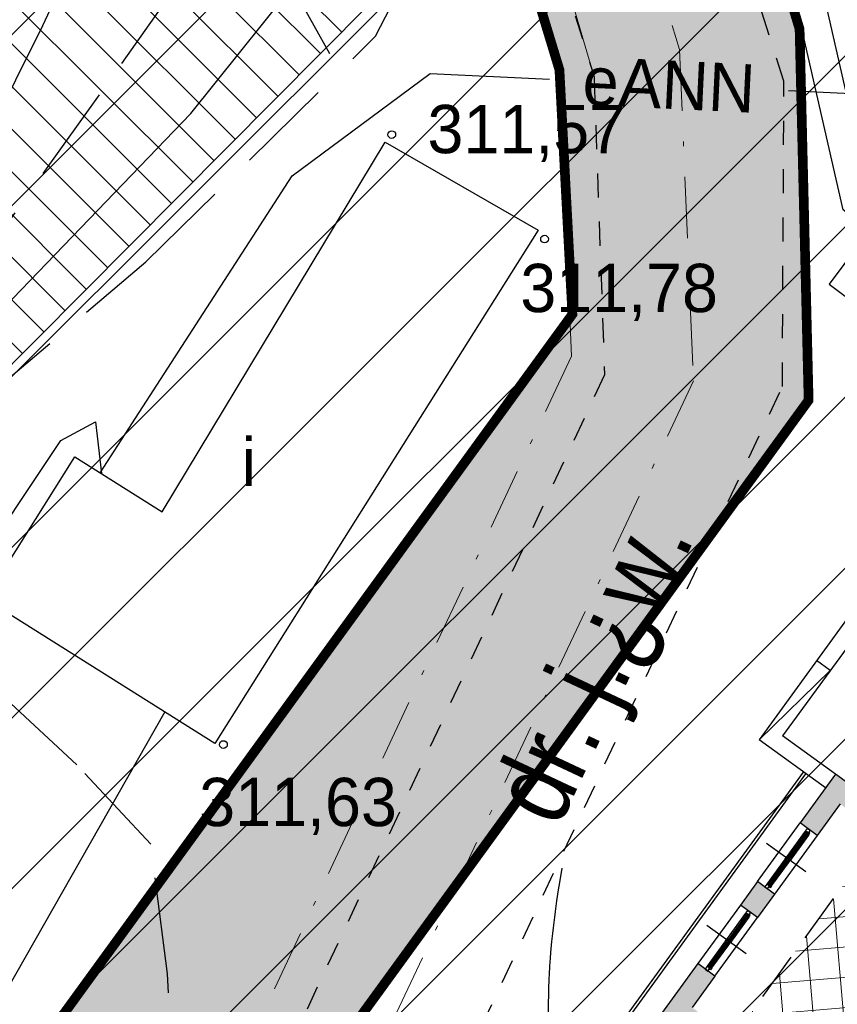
# Model space of a CAD drawing. Extents: x 4615668 to 9294084, y 5331114 to 10688993.
# Tile 49 of 181: x 4655625 to 4655642, y 5335032 to 5335053. Entities that reach past the tile are written whole.
import ezdxf
from ezdxf.enums import TextEntityAlignment as Align

# ---------------------------------------------------------------- set-up
doc = ezdxf.new("R2010")
doc.units = 0
doc.header["$MEASUREMENT"] = 0
for name, pattern in [('CHODNIK', [2, 1.5, -0.5]), ('DASHDOT', [25.4, 12.7, -6.35, 0, -6.35]), ('DROGA', [1, 0.5, -0.5]), ('WARSTWICA', [3, 2, -1]), ('WIATA', [1.5, 1, -0.5])]:
    doc.linetypes.add(name, pattern=pattern)
for name, color, linetype in [('13', 7, 'Continuous'), ('14', 7, 'Continuous'), ('16', 7, 'Continuous'), ('17', 7, 'Continuous'), ('18', 7, 'Continuous'), ('21', 7, 'Continuous'), ('24', 7, 'Continuous'), ('45', 7, 'Continuous'), ('50', 7, 'Continuous'), ('52', 7, 'Continuous'), ('MURY', 7, 'Continuous'), ('wypełnienie', 251, 'Continuous')]:
    doc.layers.add(name, color=color, linetype=linetype)
for name, color, linetype, lineweight in [('hatch', 253, 'Continuous', 0), ('podkłady', 250, 'Continuous', 15), ('sciany - mur', 1, 'Continuous', 30)]:
    doc.layers.add(name, color=color, linetype=linetype, lineweight=lineweight)
doc.styles.add('txt', font='TXT', dxfattribs={"height": 0.2})

# ---------------------------------------------------------------- blocks, each defined once
blk = doc.blocks.new('PLT')
at = {"layer": '24', "color": 40, "linetype": 'Continuous'}
for p, q in [((3.25, 0), (2.543, 0.707)), ((0.75, 0), (5.75, 0)), ((4.543, 0), (3.836, -0.707))]:
    blk.add_line(p, q, dxfattribs=at)
blk = doc.blocks.new('WYS')
at = {"layer": '52', "color": 67, "linetype": 'Continuous'}
blk.add_circle((0, 0), 0.08, dxfattribs=at)
blk = doc.blocks.new('SK -I-')
at = {"layer": 'wypełnienie', "lineweight": -3, "ltscale": 2}
h = blk.add_hatch(color=256, dxfattribs=at)
h.dxf.hatch_style = 1
h.paths.add_polyline_path([(1192, -1230), (1111.5, -1230), (1111.5, -754.5), (1351.5, -754.5), (1351.5, -729.5), (1111.5, -729.5), (1111.5, -694.5), (1092.5, -694.5), (1092.5, -1129), (1067.5, -1129), (1067.5, -1274), (1192, -1274)])
h = blk.add_hatch(color=256, dxfattribs=at)
h.dxf.hatch_style = 1
h.paths.add_polyline_path([(1969.5, -1230), (1891.5, -1230), (1891.5, -1162.3), (1872.5, -1162.3), (1872.5, -1230), (1651.5, -1230), (1651.5, -1162.3), (1632.5, -1162.3), (1632.5, -1230), (1552, -1230), (1552, -1274), (1969.5, -1274)])
h = blk.add_hatch(color=256, dxfattribs=at)
h.dxf.hatch_style = 1
h.paths.add_polyline_path([(1402, -1230), (1342, -1230), (1342, -1274), (1402, -1274)])
at = {"layer": 'podkłady', "color": 0, "lineweight": 25, "ltscale": 2}
for p, q in [((1067.5, -1129), (1067.5, -1274)), ((1267, -1205), (1267, -1305)), ((1477, -1205), (1477, -1305)), ((1111.5, -1230), (1192, -1230)), ((1192, -1230), (1192, -1274)), ((1192, -1230), (1342, -1230)), ((1342, -1230), (1402, -1230)), ((1342, -1230), (1402, -1230)), ((1342, -1230), (1342, -1274)), ((1402, -1230), (1402, -1274)), ((1552, -1230), (1402, -1230)), ((1552, -1230), (1632.5, -1230)), ((1552, -1230), (1552, -1274)), ((1264, -1248), (1199, -1248)), ((1199, -1251), (1264, -1251)), ((1199, -1252), (1264, -1252)), ((1264, -1255), (1199, -1255)), ((1202, -1245), (1261, -1245)), ((1202, -1247.5), (1261, -1247.5)), ((1202, -1248.5), (1261, -1248.5)), ((1202, -1251), (1261, -1251)), ((1270, -1248), (1335, -1248)), ((1335, -1251), (1270, -1251)), ((1335, -1252), (1270, -1252)), ((1270, -1255), (1335, -1255)), ((1332, -1245), (1273, -1245)), ((1332, -1247.5), (1273, -1247.5)), ((1332, -1248.5), (1273, -1248.5)), ((1332, -1251), (1273, -1251)), ((1474, -1248), (1409, -1248)), ((1409, -1251), (1474, -1251)), ((1409, -1252), (1474, -1252)), ((1474, -1255), (1409, -1255)), ((1412, -1245), (1471, -1245)), ((1412, -1247.5), (1471, -1247.5)), ((1412, -1248.5), (1471, -1248.5)), ((1412, -1251), (1471, -1251)), ((1480, -1248), (1545, -1248)), ((1545, -1251), (1480, -1251)), ((1545, -1252), (1480, -1252)), ((1480, -1255), (1545, -1255)), ((1542, -1245), (1483, -1245)), ((1542, -1247.5), (1483, -1247.5)), ((1542, -1248.5), (1483, -1248.5)), ((1542, -1251), (1483, -1251)), ((1067.5, -1274), (1192, -1274)), ((1067.5, -1274), (1067.5, -1409)), ((1102.5, -1274), (1102.5, -1444)), ((1342, -1274), (1192, -1274)), ((1342, -1274), (1402, -1274)), ((1342, -1274), (1402, -1274)), ((1402, -1274), (1552, -1274)), ((1552, -1274), (1969.5, -1274)), ((1969.5, -1324), (1102.5, -1324)), ((1969.5, -1330), (1102.5, -1330)), ((229.5, -1409), (1067.5, -1409)), ((900, -1409), (900, -1444)), ((900, -1409), (1102.5, -1444)), ((738.5, -1444), (1102.5, -1444))]:
    blk.add_line(p, q, dxfattribs=at)
for points in [[(1199, -1255), (1192, -1255), (1192, -1248), (1199, -1248)], [(1264, -1248), (1270, -1248), (1270, -1255), (1264, -1255)], [(1335, -1255), (1342, -1255), (1342, -1248), (1335, -1248)], [(1409, -1255), (1402, -1255), (1402, -1248), (1409, -1248)], [(1474, -1248), (1480, -1248), (1480, -1255), (1474, -1255)], [(1545, -1255), (1552, -1255), (1552, -1248), (1545, -1248)]]:
    blk.add_lwpolyline(points, close=True, dxfattribs=at)
for points in [[(1198, -1251), (1202, -1251), (1202, -1245), (1197, -1245), (1197, -1248), (1198, -1248), (1198, -1251)], [(1265, -1251), (1261, -1251), (1261, -1245), (1266, -1245), (1266, -1248), (1265, -1248), (1265, -1251)], [(1269, -1251), (1273, -1251), (1273, -1245), (1268, -1245), (1268, -1248), (1269, -1248), (1269, -1251)], [(1336, -1251), (1332, -1251), (1332, -1245), (1337, -1245), (1337, -1248), (1336, -1248), (1336, -1251)], [(1408, -1251), (1412, -1251), (1412, -1245), (1407, -1245), (1407, -1248), (1408, -1248), (1408, -1251)], [(1475, -1251), (1471, -1251), (1471, -1245), (1476, -1245), (1476, -1248), (1475, -1248), (1475, -1251)], [(1479, -1251), (1483, -1251), (1483, -1245), (1478, -1245), (1478, -1248), (1479, -1248), (1479, -1251)], [(1546, -1251), (1542, -1251), (1542, -1245), (1547, -1245), (1547, -1248), (1546, -1248), (1546, -1251)]]:
    blk.add_lwpolyline(points, dxfattribs=at)

msp = doc.modelspace()

# ---------------------------------------------------------------- hatches: boundary and pattern name
at = {"layer": 'hatch', "lineweight": 0}
h = msp.add_hatch(dxfattribs=at)
h.set_pattern_fill('ANSI31', color=160, scale=20)
h.set_pattern_definition([(45, (-11889.3875, -1756.1574), (-1.767766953, 1.767766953), [])])
h.paths.add_polyline_path([(4655585.345, 5335100.489), (4655609.825, 5335141.174), (4655724.52, 5335052.343), (4655757.949, 5335025.923), (4655741.269, 5335020.258), (4655716.277, 5335015.104), (4655702.906, 5335013.9), (4655672.968, 5335007.246), (4655662.829, 5335002.048), (4655641.397, 5335003.503), (4655600.675, 5335001.373), (4655590.095, 5334999.07), (4655563.772, 5335009.583), (4655603.239, 5335036.519), (4655603.01, 5335091.868)])
at = {"layer": 'hatch', "lineweight": 0, "ltscale": 40}
h = msp.add_hatch(dxfattribs=at)
h.set_pattern_fill('CONCRE', color=40)
h.set_pattern_definition([(0, (-11889.3875, -1756.1574), (1, 1), [0.125, -0.875]), (90, (-11889.3875, -1756.1574), (-1, 1), [0.125, -0.875]), (135, (-11889.2625, -1756.1574), (-0.99999999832, 6e-17), [0.1767767, -1.2374369]), (0, (-11889.2625, -1755.5949), (1, 1), [0.125, -0.875]), (45, (-11889.2, -1755.6574), (0, 0.99999999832), [0.0883883, -1.3258252]), (135, (-11889.2, -1755.6574), (-0.99999999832, 6e-17), [0.0883883, -1.3258252]), (0, (-11888.8875, -1755.3449), (1, 1), [0.1767767, -0.8232233]), (45, (-11888.8875, -1755.3449), (0, 0.99999999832), [0.125, -1.2892136]), (135, (-11888.71076, -1755.3449), (-0.99999999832, 6e-17), [0.125, -1.2892136]), (90, (-11888.7, -1755.9074), (-1, 1), [0.125, -0.875]), (45, (-11888.7, -1755.9074), (0, 0.99999999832), [0.0883883, -1.3258252]), (135, (-11888.6375, -1755.8449), (-0.99999999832, 6e-17), [0.0883883, -1.3258252]), (0, (-11889.2625, -1755.9074), (1, 1), [0.0625, -0.8375]), (0, (-11888.5125, -1755.6574), (1, 1), [0.0625, -0.8375]), (90, (-11888.825, -1755.5324), (-1, 1), [0.0625, -0.8375]), (135, (-11888.7, -1756.0949), (-0.99999999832, 6e-17), [0.0883883, -1.3258252]), (135, (-11889.1375, -1755.4074), (-0.99999999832, 6e-17), [0.0883883, -1.3258252]), (45, (-11888.9188, -1755.8293), (0, 0.99999999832), [0.0883883, -1.3258252]), (90, (-11889.0438, -1756.0324), (-1, 1), [0.015625, -0.984375]), (90, (-11888.9969, -1755.6105), (-1, 1), [0.015625, -0.984375]), (90, (-11888.5282, -1755.4387), (-1, 1), [0.015625, -0.984375]), (90, (-11888.5125, -1755.9699), (-1, 1), [0.015625, -0.984375])])
h.paths.add_polyline_path([(4655583.574, 5335000.331), (4655578.671, 5335002.815), (4655597.855, 5335018.319), (4655618.536, 5335024.795), (4655625.168, 5335031.001), (4655636.497, 5335046.589), (4655636.219, 5335051.682), (4655633.833, 5335059.547), (4655633.122, 5335061.891), (4655631.839, 5335065.478), (4655631.476, 5335066.248), (4655630.68, 5335067.931), (4655630.292, 5335068.548), (4655626.384, 5335074.762), (4655620.384, 5335079.183), (4655604.763, 5335090.419), (4655600.518, 5335093.252), (4655594.619, 5335096.629), (4655596.882, 5335101.099), (4655603.573, 5335097.227), (4655611.905, 5335091.598), (4655629.33, 5335078.807), (4655630.301, 5335077.926), (4655635.098, 5335070.297), (4655636.46, 5335067.399), (4655638.659, 5335060.861), (4655640.107, 5335056.089), (4655641.198, 5335052.494), (4655641.385, 5335044.81), (4655630.919, 5335030.41), (4655620.55, 5335020.182), (4655600.384, 5335013.922)])
at = {"layer": 'hatch', "lineweight": 0, "ltscale": 20}
h = msp.add_hatch(dxfattribs=at)
h.set_pattern_fill('ANSI31', color=3, scale=5, angle=90)
h.set_pattern_definition([(135, (-11889.38753, -1756.1574), (-0.44194173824, -0.44194173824), [])])
h.paths.add_polyline_path([(4655578.449, 5335005.688), (4655557.329, 5335013.648), (4655576.563, 5335044.139), (4655563.944, 5335054.745), (4655567.608, 5335061.638), (4655572.025, 5335072.944), (4655581.507, 5335068.145), (4655588.325, 5335079.036), (4655572.997, 5335086.838), (4655575.67, 5335095.801), (4655584.236, 5335099.106), (4655588.014, 5335098.25), (4655588.553, 5335089.414), (4655597.644, 5335084.303), (4655601.974, 5335092.283), (4655625.55, 5335073.803), (4655633.272, 5335053.993), (4655603.729, 5335024.238), (4655588.146, 5335028.228), (4655581.613, 5335020.05), (4655584.883, 5335012.203)])
at = {"layer": 'hatch', "lineweight": 0, "ltscale": 40}
h = msp.add_hatch(dxfattribs=at)
h.set_pattern_fill('ANSI37', color=0, scale=5, angle=50)
h.set_pattern_definition([(95, (-11889.38753, -1756.1574), (-0.62262168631, -0.05447233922), []), (185, (-11889.38753, -1756.1574), (0.05447233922, -0.62262168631), [])])
h.paths.add_polyline_path([(4655627.482, 5335014.527), (4655648.049, 5335043.002), (4655655.722, 5335037.815), (4655635.003, 5335009.134)])

# ---------------------------------------------------------------- linework, layer by layer
at = {"color": 2, "linetype": 'Continuous'}
msp.add_line((4655628.061, 5335038.357), (4655623.217, 5335029.838), dxfattribs=at)
at = {"lineweight": 0, "ltscale": 40}
msp.add_lwpolyline([(4655578.449, 5335005.688), (4655557.329, 5335013.648), (4655576.563, 5335044.139), (4655563.944, 5335054.745), (4655567.608, 5335061.638), (4655572.025, 5335072.944), (4655581.507, 5335068.145), (4655588.325, 5335079.036), (4655572.997, 5335086.838), (4655575.67, 5335095.801), (4655584.236, 5335099.106), (4655588.014, 5335098.25), (4655588.553, 5335089.414), (4655597.644, 5335084.303), (4655601.974, 5335092.283), (4655625.55, 5335073.803), (4655633.272, 5335053.993), (4655603.729, 5335024.238), (4655588.146, 5335028.228), (4655581.613, 5335020.05), (4655584.883, 5335012.203)], close=True, dxfattribs=at)
at = {"layer": '13', "color": 7, "linetype": 'Continuous'}
msp.add_lwpolyline([(4655635.79, 5335048.332), (4655629.099, 5335037.703), (4655624.348, 5335040.694), (4655626.201, 5335043.638), (4655628.012, 5335042.498), (4655632.625, 5335050.152)], close=True, dxfattribs=at)
at = {"layer": '13', "color": 132, "linetype": 'WIATA'}
msp.add_lwpolyline([(4655638.646, 5335014.214), (4655655.722, 5335037.815), (4655648.049, 5335043.002), (4655631.218, 5335019.738)], dxfattribs=at)
at = {"layer": '16', "color": 7, "linetype": 'CHODNIK'}
msp.add_lwpolyline([(4655651.992, 5335060.847), (4655641.812, 5335047.212), (4655644.345, 5335045.298), (4655646.178, 5335047.603)], dxfattribs=at)
at = {"layer": '17', "color": 97, "linetype": 'DROGA'}
for points in [[(4655620.342, 5335020.205), (4655633.344, 5335029.137), (4655640.842, 5335045.094), (4655640.874, 5335051.414), (4655638.081, 5335060.135), (4655636.027, 5335067.178), (4655629.847, 5335077.185), (4655624.184, 5335081.711), (4655611.243, 5335091.013), (4655605.11, 5335095.557), (4655599.633, 5335098.754), (4655596.338, 5335100.728), (4655588.098, 5335104.584), (4655586.139, 5335108.198), (4655586.184, 5335109.851), (4655586.871, 5335111.595), (4655589.752, 5335117.638), (4655591.674, 5335121.953), (4655592.681, 5335125.422), (4655593.733, 5335129.507), (4655594.237, 5335132.674), (4655594.467, 5335142.205), (4655595.199, 5335144.579)], [(4655554.665, 5335057.636), (4655562.145, 5335069.651), (4655566.858, 5335077.896), (4655570.519, 5335084.001), (4655578.89, 5335096.748), (4655579.987, 5335097.437), (4655583.191, 5335099.411), (4655587.52, 5335100), (4655595.53, 5335096.925), (4655601.416, 5335093.539), (4655609.335, 5335088.353), (4655617.798, 5335082.158), (4655626.696, 5335075.746), (4655631.228, 5335068.126), (4655633.864, 5335062.026), (4655635.969, 5335054.682), (4655636.945, 5335051.505), (4655637.162, 5335045.336), (4655630.046, 5335030.159), (4655619.989, 5335025.206), (4655597.971, 5335017.507), (4655578.503, 5335002.9)]]:
    msp.add_lwpolyline(points, dxfattribs=at)
at = {"layer": '21', "color": 1, "linetype": 'Continuous'}
for points in [[(4655626.723, 5335043.31), (4655630.7, 5335049.453), (4655633.556, 5335051.571), (4655636.023, 5335051.454)], [(4655640.968, 5335051.219), (4655644.28, 5335051.061), (4655647.724, 5335049.559)], [(4655622.266, 5335035.22), (4655623.983, 5335041.088), (4655625.914, 5335043.974), (4655626.628, 5335044.362), (4655626.754, 5335043.29)]]:
    msp.add_lwpolyline(points, dxfattribs=at)
at = {"layer": '45', "color": 219, "linetype": 'Continuous'}
for points in [[(4655636.391, 5335008.459), (4655641.743, 5335015.656), (4655643.81, 5335018.418), (4655657.896, 5335037.829), (4655645.264, 5335047.062), (4655642.639, 5335049.095), (4655640.711, 5335057.545), (4655638.433, 5335066.936)], [(4655635.909, 5335008.817), (4655641.263, 5335016.014), (4655643.326, 5335018.774), (4655657.06, 5335037.697), (4655644.904, 5335046.582), (4655642.101, 5335048.753), (4655640.127, 5335057.407), (4655637.824, 5335066.9)]]:
    msp.add_lwpolyline(points, dxfattribs=at)
at = {"layer": '50', "color": 216, "linetype": 'Continuous'}
for points in [[(4655617.398, 5335024.388), (4655617.366, 5335025.867), (4655618.361, 5335027.31), (4655620.685, 5335029.085), (4655623.223, 5335032.319), (4655624.367, 5335035.056), (4655624.256, 5335036.906), (4655623.112, 5335039.236), (4655621.859, 5335040.924), (4655621.822, 5335042.33), (4655622.744, 5335044.253), (4655624.92, 5335046.916), (4655628.601, 5335050.746), (4655631.146, 5335053.927), (4655632.511, 5335055.703), (4655632.695, 5335056.96), (4655632.326, 5335059.698), (4655631.036, 5335064.717), (4655630.409, 5335068.552), (4655628.896, 5335071.585), (4655626.351, 5335074.692), (4655624.808, 5335076.196), (4655624.631, 5335076.327)], [(4655636.237, 5335026.81), (4655636.016, 5335031.693), (4655636.011, 5335031.821), (4655636.008, 5335031.906), (4655636.005, 5335032.075), (4655636.004, 5335032.16), (4655636.004, 5335032.33), (4655636.007, 5335032.5), (4655636.009, 5335032.613), (4655636.018, 5335032.84), (4655636.022, 5335032.925), (4655636.032, 5335033.094), (4655636.044, 5335033.264), (4655636.053, 5335033.377), (4655636.073, 5335033.603), (4655636.091, 5335033.773), (4655636.103, 5335033.886), (4655636.131, 5335034.112), (4655636.145, 5335034.224), (4655636.177, 5335034.45), (4655636.211, 5335034.675), (4655636.235, 5335034.825), (4655636.286, 5335035.125)]]:
    msp.add_lwpolyline(points, dxfattribs=at)
at = {"layer": '50', "color": 7, "linetype": 'Continuous'}
msp.add_lwpolyline([(4655612.148, 5335033.443), (4655616.038, 5335035.461), (4655616.879, 5335036.865), (4655619.986, 5335042.488), (4655622.727, 5335046.916), (4655625.543, 5335052.564), (4655627.826, 5335057.45), (4655627.521, 5335061.162), (4655625.923, 5335064.368), (4655625.542, 5335068.032), (4655623.882, 5335071.059), (4655622.503, 5335072.197), (4655617.632, 5335074.729), (4655615.321, 5335075.909)], dxfattribs=at)
at = {"layer": '50', "color": 245, "linetype": 'WARSTWICA'}
for points in [[(4655628.293, 5335029.546), (4655628.121, 5335032.939), (4655627.775, 5335035.621), (4655626.24, 5335037.26), (4655624.061, 5335039.296), (4655622.922, 5335040.786), (4655622.675, 5335042.425), (4655624.157, 5335044.694), (4655627.673, 5335047.674), (4655632.426, 5335052.343), (4655634.119, 5335055.643), (4655634.006, 5335059.114), (4655633.857, 5335061.995)], [(4655608.497, 5335021.364), (4655609.116, 5335023.076), (4655611.79, 5335026.702), (4655614.761, 5335029.284), (4655617.48, 5335031.451), (4655619.857, 5335034.133), (4655620.649, 5335037.709), (4655620.698, 5335041.086), (4655621.282, 5335043.338), (4655623.807, 5335047.062), (4655627.174, 5335051.781), (4655629.7, 5335055.356)]]:
    msp.add_lwpolyline(points, dxfattribs=at)
at = {"layer": 'sciany - mur', "color": 30, "lineweight": 0, "ltscale": 40}
for points in [[(4655591.27, 5335121.059, 0.2, 0.2, 0), (4655587.076, 5335112.022, 0.2, 0.2, 0.422916), (4655590.156, 5335103.981, 0.2, 0.2, 0), (4655596.882, 5335101.099, 0.2, 0.2, 0), (4655603.336, 5335097.383, 0.2, 0.2, 0), (4655605.432, 5335096.01, 0.2, 0.2, 0), (4655611.731, 5335091.726, 0.2, 0.2, 0), (4655629.233, 5335078.895, 0.2, 0.2, 0), (4655630.301, 5335077.926, 0.2, 0.2, 0), (4655635.098, 5335070.297, 0.2, 0.2, 0), (4655636.492, 5335067.332, 0.2, 0.2, 0), (4655637.872, 5335063.456, 0.2, 0.2, 0), (4655641.198, 5335052.494, 0.2, 0.2, 0), (4655641.385, 5335044.81, 0.2, 0.2, 0), (4655630.919, 5335030.41, 0.2, 0.2, 0), (4655629.468, 5335028.978, 0.2, 0.2, 0), (4655620.55, 5335020.182, 0.2, 0.2, 0), (4655602.004, 5335014.517, 0.2, 0.2, 0), (4655600.384, 5335013.922, 0.2, 0.2, 0), (4655599.598, 5335013.271, 0.2, 0.2, 0), (4655583.603, 5335000.389, 0.2, 0.2, 0), (4655583.574, 5335000.331, 0.2, 0.2, 0)], [(4655570.92, 5335084.612, 0.2, 0.2, 0), (4655579.524, 5335097.714, 0.2, 0.2, -0.363483), (4655586.902, 5335099.935, 0.2, 0.2, 0), (4655594.619, 5335096.629, 0.2, 0.2, 0), (4655595.181, 5335096.298, 0.2, 0.2, 0), (4655600.502, 5335093.262, 0.2, 0.2, 0), (4655602.656, 5335091.851, 0.2, 0.2, 0), (4655608.846, 5335087.641, 0.2, 0.2, 0), (4655626.358, 5335074.803, 0.2, 0.2, 0), (4655630.703, 5335067.893, 0.2, 0.2, 0), (4655631.863, 5335065.426, 0.2, 0.2, 0), (4655633.122, 5335061.891, 0.2, 0.2, 0), (4655636.229, 5335051.65, 0.2, 0.2, 0), (4655636.497, 5335046.589, 0.2, 0.2, 0), (4655628.147, 5335035.1, 0.2, 0.2, 0), (4655625.168, 5335031.001, 0.2, 0.2, 0), (4655618.536, 5335024.795, 0.2, 0.2, 0), (4655600.411, 5335019.258, 0.2, 0.2, 0), (4655597.855, 5335018.319, 0.2, 0.2, 0), (4655596.435, 5335017.143, 0.2, 0.2, 0), (4655580.457, 5335004.275, 0.2, 0.2, 0), (4655578.671, 5335002.815, 0.2, 0.2, 0)]]:
    msp.add_lwpolyline(points, format="xyseb", dxfattribs=at)
at = {"layer": 'sciany - mur', "color": 30, "linetype": 'DASHDOT', "lineweight": 0, "ltscale": 0.1}
for points in [[(4655588.465, 5335101.986), (4655595.751, 5335098.864), (4655596.435, 5335098.461), (4655601.808, 5335095.395), (4655604.044, 5335093.931), (4655610.289, 5335089.683), (4655627.65, 5335076.956), (4655628.367, 5335076.305), (4655632.901, 5335069.095), (4655634.177, 5335066.379), (4655635.497, 5335062.674), (4655638.713, 5335052.072), (4655639.002, 5335045.215), (4655631.795, 5335029.863), (4655630.813, 5335029.042), (4655619.543, 5335022.488), (4655601.208, 5335016.887), (4655599.12, 5335016.121), (4655598.017, 5335015.207), (4655582.03, 5335002.332), (4655581.107, 5335001.581)], [(4655587.48, 5335099.688), (4655594.619, 5335096.629), (4655595.181, 5335096.298), (4655600.502, 5335093.262), (4655602.656, 5335091.851), (4655608.846, 5335087.641), (4655626.066, 5335075.017), (4655626.433, 5335074.684), (4655630.703, 5335067.893), (4655631.863, 5335065.426), (4655633.122, 5335061.891), (4655636.229, 5335051.65), (4655636.478, 5335045.723), (4655629.768, 5335031.427), (4655629.373, 5335031.097), (4655618.536, 5335024.795), (4655600.411, 5335019.258), (4655597.855, 5335018.319), (4655596.435, 5335017.143), (4655580.457, 5335004.275), (4655579.529, 5335003.521)]]:
    msp.add_lwpolyline(points, dxfattribs=at)
at = {"layer": 'sciany - mur', "color": 251, "lineweight": 0, "ltscale": 40}
msp.add_lwpolyline([(4655570.381, 5335083.771), (4655578.89, 5335096.748), (4655583.191, 5335099.411), (4655587.533, 5335099.995), (4655595.53, 5335096.925), (4655600.912, 5335093.829), (4655609.335, 5335088.353), (4655626.696, 5335075.746), (4655631.228, 5335068.126), (4655633.864, 5335062.026), (4655636.945, 5335051.505)], dxfattribs=at)

# ---------------------------------------------------------------- block references
at = {"layer": '24', "color": 40, "linetype": 'Continuous', "xscale": 1.00000258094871, "yscale": 1.00000258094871, "rotation": 299.1254019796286}
msp.add_blockref('PLT', (4655628.671, 5335057.01), dxfattribs=at)
at = {"layer": '52', "color": 67, "linetype": 'Continuous'}
for p in [(4655632.76, 5335050.309), (4655635.921, 5335048.146), (4655629.277, 5335037.683)]:
    msp.add_blockref('WYS', p, dxfattribs=at)
at = {"layer": 'MURY', "lineweight": -3, "xscale": 0.009999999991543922, "yscale": 0.01000000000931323, "zscale": 0.01, "rotation": 233.9894746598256}
msp.add_blockref('SK -I-', (4655658.521, 5335038.212), dxfattribs=at)

# ---------------------------------------------------------------- texts
at = {"layer": '14', "color": 7, "linetype": 'Continuous', "style": 'txt'}
msp.add_text('i', height=1, dxfattribs=at).set_placement((4655629.801, 5335043.56), align=Align.MIDDLE)
at = {"layer": '18', "color": 7, "linetype": 'Continuous', "style": 'txt', "width": 0.875}
msp.add_text('dr. j.%%191w.', height=1.6, rotation=64.8317, dxfattribs=at).set_placement((4655637.621, 5335038.945), align=Align.CENTER)
at = {"layer": '21', "color": 1, "linetype": 'Continuous', "style": 'txt'}
msp.add_text('eANN', height=1, rotation=357.2772, dxfattribs=at).set_placement((4655638.496, 5335051.336), align=Align.MIDDLE)
at = {"layer": '52', "color": 67, "linetype": 'Continuous', "style": 'txt'}
for s, p in [('311,57', (4655633.498, 5335049.924)), ('311,78', (4655635.419, 5335046.634)), ('311,63', (4655628.775, 5335035.994))]:
    msp.add_text(s, height=1, dxfattribs=at).set_placement(p)

doc.saveas('drawing.dxf')
